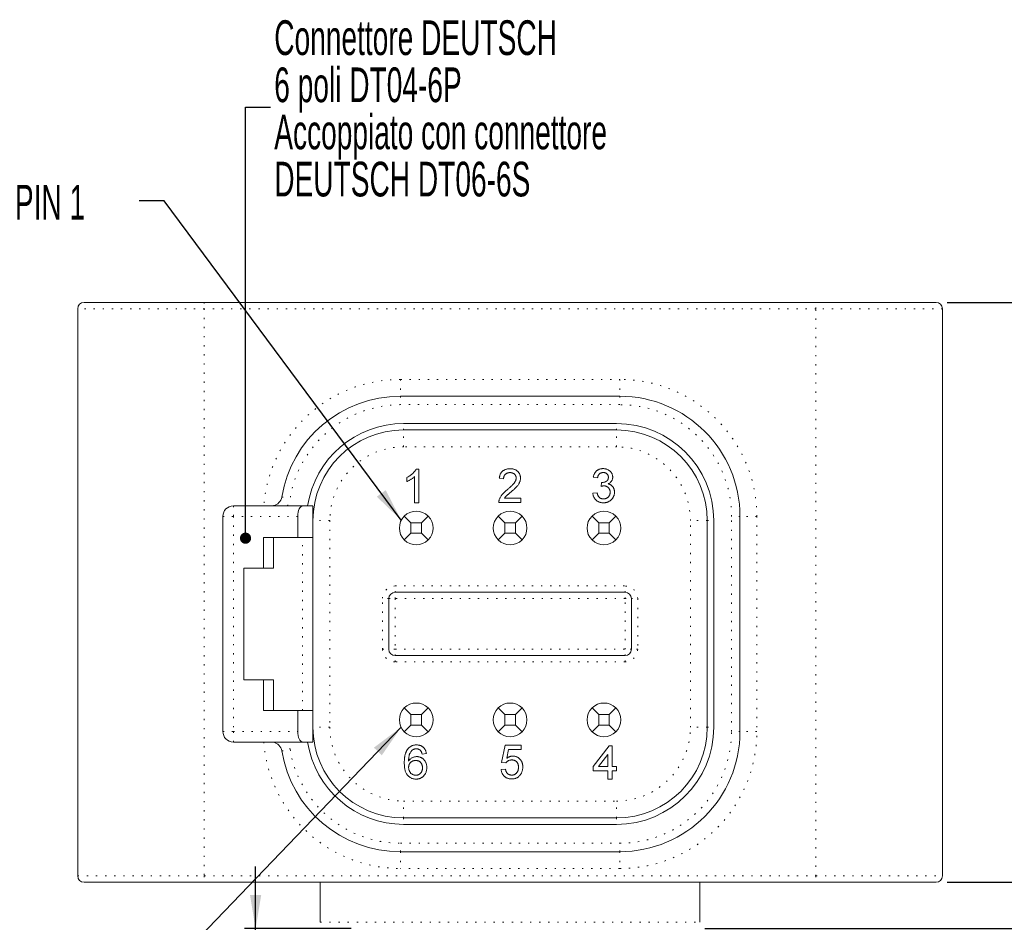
# Model space of a CAD drawing. Header units: millimetres. Extents: x 47 to 256, y 100 to 376.
# Tile 2 of 6: x 56 to 135, y 147 to 220. Entities that reach past the tile are written whole.
import ezdxf

# ---------------------------------------------------------------- set-up
doc = ezdxf.new("R2010")
doc.units = ezdxf.units.MM
doc.linetypes.add('DOT2', pattern=[0.635, 0, -0.635])
doc.layers.add('LINEE_SOTTILI', color=7, linetype='Continuous')
doc.styles.add('SLDTEXTSTYLE0', font='TXT', dxfattribs={"width": 0.605})
doc.dimstyles.new('SLDDIMSTYLE1', dxfattribs={"dimtxt": 2.8, "dimasz": 2.7, "dimexe": 0, "dimexo": 0.0625, "dimgap": 0.7, "dimtad": 1, "dimlfac": 0.588235, "dimrnd": 1e-09, "dimzin": 12, "dimdsep": 46, "dimtxsty": 'SLDTEXTSTYLE0', "dimsah": 1, "dimcen": 0.09, "dimadec": 0, "dimazin": 3, "dimtfac": 1, "dimtofl": 0, "dimtmove": 0, "dimatfit": 3, "dimfxl": 0, "dimfrac": 2, "dimtolj": 1, "dimtzin": 12, "dimarcsym": 0})
doc.dimstyles.new('SLDDIMSTYLE2', dxfattribs={"dimtxt": 2.8, "dimasz": 2.7, "dimexe": 0, "dimexo": 0.0625, "dimgap": 0.7, "dimtad": 1, "dimdec": 1, "dimlfac": 0.588235, "dimrnd": 1e-09, "dimzin": 12, "dimdsep": 46, "dimtxsty": 'SLDTEXTSTYLE0', "dimsah": 1, "dimcen": 0.09, "dimadec": 0, "dimazin": 3, "dimtfac": 1, "dimtdec": 1, "dimtofl": 0, "dimtmove": 0, "dimatfit": 3, "dimfxl": 0, "dimfrac": 2, "dimtolj": 1, "dimtzin": 12, "dimarcsym": 0})
doc.dimstyles.new('SLDDIMSTYLE5', dxfattribs={"dimtxt": 2.8, "dimasz": 2.7, "dimexe": 0, "dimexo": 0.0625, "dimgap": 0.7, "dimtad": 1, "dimlfac": 0.588235, "dimrnd": 1e-09, "dimzin": 12, "dimdsep": 46, "dimtxsty": 'SLDTEXTSTYLE0', "dimblk2": 'DOT', "dimsah": 1, "dimcen": 0.09, "dimadec": 0, "dimazin": 3, "dimtfac": 1, "dimtmove": 0, "dimatfit": 0, "dimfxl": 0, "dimfrac": 2, "dimtolj": 1, "dimtzin": 12, "dimarcsym": 0})
doc.dimstyles.new('SLDDIMSTYLE7', dxfattribs={"dimtxt": 2.8, "dimasz": 2.7, "dimexe": 0, "dimexo": 0.0625, "dimgap": 0.7, "dimtad": 1, "dimlfac": 0.588235, "dimrnd": 1e-09, "dimdsep": 46, "dimtxsty": 'SLDTEXTSTYLE0', "dimsah": 1, "dimcen": 0.09, "dimadec": 0, "dimazin": 2, "dimtfac": 1, "dimtmove": 0, "dimatfit": 0, "dimfxl": 0, "dimfrac": 2, "dimtolj": 1, "dimtzin": 12, "dimarcsym": 0})
doc.dimstyles.new('SLDDIMSTYLE8', dxfattribs={"dimtxt": 0.18, "dimasz": 2.7, "dimexe": 0, "dimexo": 0.0625, "dimgap": 0, "dimtad": 0, "dimtih": 1, "dimtoh": 1, "dimdec": 0, "dimrnd": 1e-09, "dimzin": 0, "dimdsep": 46, "dimtxsty": 'Standard', "dimsah": 1, "dimcen": 0.09, "dimadec": 0, "dimazin": 0, "dimtfac": 2.7, "dimtdec": 0, "dimtofl": 0, "dimtmove": 0, "dimatfit": 3, "dimfxl": 0, "dimfrac": 2, "dimtolj": 1, "dimtzin": 0, "dimarcsym": 0})
doc.dimstyles.new('SLDDIMSTYLE9', dxfattribs={"dimtxt": 0.18, "dimasz": 0.9, "dimexe": 0, "dimexo": 0.0625, "dimgap": 0, "dimtad": 0, "dimtih": 1, "dimtoh": 1, "dimdec": 0, "dimrnd": 1e-09, "dimzin": 0, "dimdsep": 46, "dimtxsty": 'Standard', "dimblk1": 'DOT', "dimblk2": 'DOT', "dimsah": 1, "dimcen": 0.09, "dimadec": 0, "dimazin": 0, "dimtfac": 0.9, "dimtdec": 0, "dimtofl": 0, "dimtmove": 0, "dimatfit": 3, "dimldrblk": 'DOT', "dimfxl": 0, "dimfrac": 2, "dimtolj": 1, "dimtzin": 0, "dimarcsym": 0})

# ---------------------------------------------------------------- blocks, each defined once
blk = doc.blocks.new('_DOT')
at = {"color": 0, "linetype": 'ByBlock', "lineweight": -2}
blk.add_line((-0.5, 0), (-1, 0), dxfattribs=at)
at = {"color": 0, "linetype": 'ByBlock', "const_width": 0.5}
blk.add_lwpolyline([(-0.25, 0, 1), (0.25, 0, 1)], format="xyb", close=True, dxfattribs=at)
blk = doc.blocks.new('_D_11')
at = {"layer": 'LINEE_SOTTILI', "color": 7}
for p, q in [((140.221, 149.997), (140.221, 156.46)), ((130.731, 149.997), (141.121, 149.997)), ((140.221, 149.997), (140.221, 146.257)), ((111.181, 146.257), (141.121, 146.257)), ((140.221, 146.257), (140.221, 141.257))]:
    blk.add_line(p, q, dxfattribs=at)
blk.add_solid([(140.221, 149.997), (140.671, 152.697), (139.771, 152.697)], dxfattribs=at)
at = {"layer": 'LINEE_SOTTILI', "color": 7, "xscale": 0.9, "yscale": 0.9, "rotation": 90.0000000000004}
blk.add_blockref('_DOT', (140.221, 146.257, -14.96), dxfattribs=at)
at = {"layer": 'LINEE_SOTTILI', "color": 7, "insert": (136.612, 151.112), "char_height": 2.8, "attachment_point": 1, "rotation": 90, "style": 'SLDTEXTSTYLE0'}
blk.add_mtext('2.2', dxfattribs=at)
blk = doc.blocks.new('_D_12')
at = {"layer": 'LINEE_SOTTILI', "color": 7}
for p, q in [((130.731, 149.997), (146.912, 149.997)), ((146.012, 126.928), (146.012, 149.997)), ((100.088, 126.928), (146.912, 126.928))]:
    blk.add_line(p, q, dxfattribs=at)
for points in [[(146.012, 149.997), (145.562, 147.297), (146.462, 147.297)], [(146.012, 126.928), (146.462, 129.628), (145.562, 129.628)]]:
    blk.add_solid(points, dxfattribs=at)
at = {"layer": 'LINEE_SOTTILI', "color": 7, "insert": (142.403, 134.719), "char_height": 2.8, "attachment_point": 1, "rotation": 90, "style": 'SLDTEXTSTYLE0'}
blk.add_mtext('13.6', dxfattribs=at)
blk = doc.blocks.new('_D_13')
at = {"layer": 'LINEE_SOTTILI', "color": 7}
for p, q in [((130.731, 196.747), (146.912, 196.747)), ((146.012, 149.997), (146.012, 196.747)), ((130.731, 149.997), (146.912, 149.997))]:
    blk.add_line(p, q, dxfattribs=at)
for points in [[(146.012, 196.747), (145.562, 194.047), (146.462, 194.047)], [(146.012, 149.997), (146.462, 152.697), (145.562, 152.697)]]:
    blk.add_solid(points, dxfattribs=at)
at = {"layer": 'LINEE_SOTTILI', "color": 7, "insert": (142.403, 169.629), "char_height": 2.8, "attachment_point": 1, "rotation": 90, "style": 'SLDTEXTSTYLE0'}
blk.add_mtext('27.5', dxfattribs=at)
blk = doc.blocks.new('_D_17')
at = {"layer": 'LINEE_SOTTILI', "color": 7}
for p, q in [((74.978, 146.257), (74.978, 151.257)), ((82.691, 146.257), (74.078, 146.257)), ((74.978, 145.067), (74.978, 146.257)), ((84.986, 145.067), (74.078, 145.067)), ((74.978, 145.067), (74.978, 137.277))]:
    blk.add_line(p, q, dxfattribs=at)
for points in [[(74.978, 146.257), (75.428, 148.957), (74.528, 148.957)], [(74.978, 145.067), (74.528, 142.367), (75.428, 142.367)]]:
    blk.add_solid(points, dxfattribs=at)
at = {"layer": 'LINEE_SOTTILI', "color": 7, "insert": (71.369, 137.277), "char_height": 2.8, "attachment_point": 1, "rotation": 90, "style": 'SLDTEXTSTYLE0'}
blk.add_mtext('0.7', dxfattribs=at)
blk = doc.blocks.new('SW_NOTE_3')
at = {"layer": 'LINEE_SOTTILI', "color": 0, "char_height": 2.8, "attachment_point": 1, "style": 'SLDTEXTSTYLE0'}
for s, insert in [('Connettore DEUTSCH', (0.31, 6.997)), ('6 poli DT04-6P', (0.31, 3.197)), ('Accoppiato con connettore', (0.31, -0.603)), ('DEUTSCH DT06-6S', (0.31, -4.403))]:
    blk.add_mtext(s, dxfattribs=dict(at, insert=insert))

msp = doc.modelspace()

# ---------------------------------------------------------------- linework, layer by layer
at = {"color": 7, "linetype": 'Continuous', "lineweight": 15}
for p, q in [((60.641, 150.507), (60.641, 196.237)), ((61.151, 196.747), (70.841, 196.747)), ((70.841, 196.747), (120.141, 196.747)), ((120.141, 196.747), (129.831, 196.747)), ((130.341, 196.237), (130.341, 150.507)), ((86.651, 189.182), (104.331, 189.182)), ((92.773, 189.182), (92.773, 189.224)), ((92.816, 189.224), (92.816, 189.182)), ((92.829, 189.224), (92.829, 189.182)), ((93.155, 189.182), (93.155, 189.224)), ((93.918, 189.182), (93.918, 189.224)), ((94.223, 189.182), (94.223, 189.224)), ((95.886, 189.224), (95.886, 189.182)), ((97.076, 189.182), (97.076, 189.224)), ((97.466, 189.224), (97.466, 189.182)), ((97.891, 189.224), (97.891, 189.182)), ((97.929, 189.224), (97.929, 189.182)), ((98.404, 189.224), (98.404, 189.182)), ((99.006, 189.182), (99.006, 189.224)), ((99.017, 189.182), (99.017, 189.224)), ((99.527, 189.182), (99.527, 189.224)), ((100.12, 189.182), (100.12, 189.224)), ((86.906, 186.982), (104.076, 186.982)), ((104.076, 186.462), (86.906, 186.462)), ((87.154, 182.298), (87.154, 182.619)), ((87.781, 180.579), (87.781, 182.699)), ((87.906, 183.299), (88.13, 183.299)), ((88.13, 183.299), (88.13, 180.579)), ((94.97, 182.535), (94.621, 182.569)), ((102.542, 182.613), (102.194, 182.648)), ((102.818, 181.916), (102.854, 182.23)), ((95.034, 180.965), (96.364, 180.965)), ((96.364, 180.965), (96.364, 180.617)), ((102.159, 181.358), (102.507, 181.393)), ((73.187, 180.342), (78.772, 180.342)), ((78.772, 180.342), (79.596, 180.342)), ((79.596, 180.342), (79.596, 177.792)), ((88.13, 180.579), (87.781, 180.579)), ((96.364, 180.617), (94.586, 180.617)), ((72.337, 162.152), (72.337, 179.492)), ((78.375, 177.792), (78.375, 179.492)), ((86.964, 179.519), (87.501, 178.982)), ((88.888, 179.519), (88.351, 178.982)), ((94.529, 179.519), (95.066, 178.982)), ((96.453, 179.519), (95.916, 178.982)), ((102.094, 179.519), (102.631, 178.982)), ((104.018, 179.519), (103.481, 178.982)), ((114.021, 179.492), (114.021, 162.152)), ((88.351, 178.982), (87.501, 178.982)), ((87.501, 178.982), (87.501, 178.132)), ((88.351, 178.132), (88.351, 178.982)), ((95.916, 178.982), (95.066, 178.982)), ((95.066, 178.982), (95.066, 178.132)), ((95.916, 178.132), (95.916, 178.982)), ((102.631, 178.982), (102.631, 178.132)), ((103.481, 178.982), (102.631, 178.982)), ((103.481, 178.132), (103.481, 178.982)), ((111.386, 162.492), (111.386, 179.152)), ((111.906, 179.152), (111.906, 162.492)), ((78.375, 177.792), (75.624, 177.792)), ((75.624, 175.327), (75.624, 177.792)), ((76.417, 177.792), (76.417, 175.327)), ((79.596, 177.792), (78.375, 177.792)), ((79.596, 177.792), (79.596, 163.852)), ((86.964, 177.595), (87.501, 178.132)), ((87.501, 178.132), (88.351, 178.132)), ((88.888, 177.595), (88.351, 178.132)), ((94.529, 177.595), (95.066, 178.132)), ((95.066, 178.132), (95.916, 178.132)), ((96.453, 177.595), (95.916, 178.132)), ((102.094, 177.595), (102.631, 178.132)), ((102.631, 178.132), (103.481, 178.132)), ((104.018, 177.595), (103.481, 178.132)), ((75.624, 175.327), (74.037, 175.327)), ((74.037, 175.327), (74.037, 166.317)), ((76.417, 175.327), (75.624, 175.327)), ((104.756, 173.372), (86.226, 173.372)), ((85.716, 172.862), (85.716, 168.782)), ((105.266, 168.782), (105.266, 172.862)), ((86.226, 168.272), (104.756, 168.272)), ((74.037, 166.317), (75.624, 166.317)), ((75.624, 163.852), (75.624, 166.317)), ((75.624, 166.317), (76.417, 166.317)), ((76.417, 166.317), (76.417, 163.852)), ((75.624, 163.852), (78.375, 163.852)), ((78.375, 162.152), (78.375, 163.852)), ((78.375, 163.852), (79.596, 163.852)), ((79.596, 163.852), (79.596, 161.302)), ((86.964, 164.049), (87.501, 163.512)), ((88.351, 163.512), (87.501, 163.512)), ((87.501, 163.512), (87.501, 162.662)), ((88.888, 164.049), (88.351, 163.512)), ((88.351, 162.662), (88.351, 163.512)), ((94.529, 164.049), (95.066, 163.512)), ((95.916, 163.512), (95.066, 163.512)), ((95.066, 163.512), (95.066, 162.662)), ((96.453, 164.049), (95.916, 163.512)), ((95.916, 162.662), (95.916, 163.512)), ((102.094, 164.049), (102.631, 163.512)), ((102.631, 163.512), (102.631, 162.662)), ((103.481, 163.512), (102.631, 163.512)), ((104.018, 164.049), (103.481, 163.512)), ((103.481, 162.662), (103.481, 163.512)), ((86.964, 162.125), (87.501, 162.662)), ((87.501, 162.662), (88.351, 162.662)), ((88.888, 162.125), (88.351, 162.662)), ((94.529, 162.125), (95.066, 162.662)), ((95.066, 162.662), (95.916, 162.662)), ((96.453, 162.125), (95.916, 162.662)), ((102.094, 162.125), (102.631, 162.662)), ((102.631, 162.662), (103.481, 162.662)), ((104.018, 162.125), (103.481, 162.662)), ((78.772, 161.302), (73.187, 161.302)), ((79.596, 161.302), (78.772, 161.302)), ((88.74, 160.371), (88.392, 160.336)), ((94.805, 159.648), (95.084, 161.043)), ((95.084, 161.043), (96.375, 161.043)), ((95.369, 160.694), (95.231, 159.99)), ((96.375, 160.694), (95.369, 160.694)), ((96.375, 161.043), (96.375, 160.694)), ((102.18, 159.324), (103.47, 160.998)), ((103.47, 160.998), (103.714, 160.998)), ((103.714, 160.998), (103.714, 159.324)), ((95.154, 159.613), (94.805, 159.648)), ((103.365, 160.304), (102.61, 159.324)), ((103.365, 159.324), (103.365, 160.304)), ((94.771, 159.09), (95.119, 159.125)), ((102.18, 158.976), (102.18, 159.324)), ((103.365, 158.976), (102.18, 158.976)), ((102.61, 159.324), (103.365, 159.324)), ((103.365, 158.313), (103.365, 158.976)), ((103.714, 159.324), (104.063, 159.324)), ((104.063, 158.976), (103.714, 158.976)), ((103.714, 158.976), (103.714, 158.313)), ((104.063, 159.324), (104.063, 158.976)), ((103.714, 158.313), (103.365, 158.313)), ((86.906, 155.182), (104.076, 155.182)), ((104.076, 154.662), (86.906, 154.662)), ((104.331, 152.462), (86.651, 152.462)), ((70.841, 149.997), (61.151, 149.997)), ((120.141, 149.997), (70.841, 149.997)), ((80.191, 149.997), (80.191, 146.767)), ((110.791, 146.767), (110.791, 149.997)), ((129.831, 149.997), (120.141, 149.997))]:
    msp.add_line(p, q, dxfattribs=at)
at = {"color": 8, "linetype": 'DOT2', "lineweight": 0}
for p, q in [((70.841, 196.237), (60.641, 196.237)), ((70.841, 196.747), (70.841, 196.237)), ((70.841, 196.237), (70.841, 150.507)), ((120.141, 196.237), (70.841, 196.237)), ((120.141, 196.237), (120.141, 196.747)), ((120.141, 150.507), (120.141, 196.237)), ((130.341, 196.237), (120.141, 196.237)), ((86.651, 190.542), (86.651, 189.182)), ((86.651, 190.542), (104.331, 190.542)), ((104.331, 190.542), (104.331, 189.182)), ((86.651, 189.182), (86.651, 188.502)), ((104.331, 189.182), (104.331, 188.502)), ((104.331, 188.502), (86.651, 188.502)), ((86.906, 186.462), (86.906, 186.982)), ((104.076, 186.462), (104.076, 186.982)), ((86.906, 185.102), (86.906, 186.462)), ((104.076, 185.102), (104.076, 186.462)), ((104.076, 185.102), (86.906, 185.102)), ((73.187, 180.342), (73.187, 179.492)), ((72.337, 179.492), (73.187, 179.492)), ((78.375, 179.492), (73.187, 179.492)), ((73.187, 179.492), (73.187, 162.152)), ((113.341, 162.152), (113.341, 179.492)), ((114.021, 179.492), (113.341, 179.492)), ((115.381, 179.492), (114.021, 179.492)), ((115.381, 179.492), (115.381, 162.152)), ((80.956, 179.152), (79.596, 179.152)), ((80.956, 179.152), (80.956, 162.492)), ((111.386, 179.152), (110.026, 179.152)), ((110.026, 162.492), (110.026, 179.152)), ((111.386, 179.152), (111.906, 179.152)), ((78.746, 163.852), (78.746, 177.792)), ((86.226, 173.882), (104.756, 173.882)), ((86.226, 173.372), (86.226, 173.882)), ((104.756, 173.372), (104.756, 173.882)), ((86.226, 172.862), (86.226, 173.372)), ((104.756, 172.862), (104.756, 173.372)), ((85.206, 168.782), (85.206, 172.862)), ((85.716, 172.862), (85.206, 172.862)), ((85.716, 172.862), (86.226, 172.862)), ((86.226, 172.862), (86.226, 168.782)), ((104.756, 172.862), (86.226, 172.862)), ((104.756, 168.782), (104.756, 172.862)), ((104.756, 172.862), (105.266, 172.862)), ((105.266, 172.862), (105.776, 172.862)), ((105.776, 172.862), (105.776, 168.782)), ((85.206, 168.782), (85.716, 168.782)), ((86.226, 168.782), (85.716, 168.782)), ((86.226, 168.272), (86.226, 168.782)), ((86.226, 168.782), (104.756, 168.782)), ((86.226, 167.762), (86.226, 168.272)), ((105.266, 168.782), (104.756, 168.782)), ((104.756, 168.272), (104.756, 168.782)), ((104.756, 167.762), (104.756, 168.272)), ((105.776, 168.782), (105.266, 168.782)), ((104.756, 167.762), (86.226, 167.762)), ((72.337, 162.152), (73.187, 162.152)), ((73.187, 162.152), (78.375, 162.152)), ((73.187, 161.302), (73.187, 162.152)), ((80.956, 162.492), (79.596, 162.492)), ((111.386, 162.492), (110.026, 162.492)), ((111.386, 162.492), (111.906, 162.492)), ((114.021, 162.152), (113.341, 162.152)), ((115.381, 162.152), (114.021, 162.152)), ((86.906, 155.182), (86.906, 156.542)), ((86.906, 156.542), (104.076, 156.542)), ((104.076, 155.182), (104.076, 156.542)), ((86.906, 155.182), (86.906, 154.662)), ((104.076, 155.182), (104.076, 154.662)), ((86.651, 153.142), (104.331, 153.142)), ((86.651, 152.462), (86.651, 153.142)), ((86.651, 152.462), (86.651, 151.102)), ((104.331, 152.462), (104.331, 153.142)), ((104.331, 152.462), (104.331, 151.102)), ((104.331, 151.102), (86.651, 151.102)), ((60.641, 150.507), (70.841, 150.507)), ((70.841, 150.507), (120.141, 150.507)), ((70.841, 150.507), (70.841, 149.997)), ((120.141, 150.507), (130.341, 150.507)), ((120.141, 150.507), (120.141, 149.997)), ((80.191, 146.767), (110.791, 146.767))]:
    msp.add_line(p, q, dxfattribs=at)
at = {"color": 8, "linetype": 'DOT2', "lineweight": 0, "flags": 128}
for points in [[(77.088, 181.055), (77.101, 181.053), (77.139, 181.046), (77.201, 181.036), (77.285, 181.023), (77.386, 181.006), (77.502, 180.987), (77.628, 180.966), (77.759, 180.945)], [(77.088, 160.589), (77.101, 160.591), (77.139, 160.597), (77.201, 160.607), (77.285, 160.621), (77.386, 160.638), (77.502, 160.657), (77.628, 160.677), (77.759, 160.699)]]:
    msp.add_lwpolyline(points, dxfattribs=at)
at = {"color": 7, "linetype": 'Continuous', "lineweight": 15}
for centre, radius, start, end in [((61.151, 196.237), 0.51, 90, 180), ((129.831, 196.237), 0.51, 0, 90), ((86.651, 179.492), 9.69, 90, 170.7182), ((104.331, 179.492), 9.69, 0, 90), ((86.906, 179.152), 7.83, 90, 171.25805), ((104.076, 179.152), 7.83, 0, 90), ((86.906, 179.152), 7.31, 90, 180), ((104.076, 179.152), 7.31, 0, 90), ((76.249, 181.192), 0.85, 281.39939, 350.7182), ((73.187, 179.492), 0.85, 90, 180), ((76.249, 181.192), 0.85, 270, 281.39939), ((87.926, 178.557), 1.36, 135, 225), ((87.926, 178.557), 1.36, 45, 135), ((87.926, 178.557), 1.36, 315, 45), ((95.491, 178.557), 1.36, 135, 225), ((95.491, 178.557), 1.36, 45, 135), ((95.491, 178.557), 1.36, 315, 45), ((103.056, 178.557), 1.36, 135, 225), ((103.056, 178.557), 1.36, 45, 135), ((103.056, 178.557), 1.36, 315, 45), ((87.926, 178.557), 1.36, 225, 315), ((95.491, 178.557), 1.36, 225, 315), ((103.056, 178.557), 1.36, 225, 315), ((86.226, 172.862), 0.51, 90, 180), ((104.756, 172.862), 0.51, 0, 90), ((86.226, 168.782), 0.51, 180, 270), ((104.756, 168.782), 0.51, 270, 0), ((87.926, 163.087), 1.36, 45, 135), ((95.491, 163.087), 1.36, 45, 135), ((103.056, 163.087), 1.36, 45, 135), ((87.926, 163.087), 1.36, 135, 225), ((87.926, 163.087), 1.36, 315, 45), ((95.491, 163.087), 1.36, 135, 225), ((95.491, 163.087), 1.36, 315, 45), ((103.056, 163.087), 1.36, 135, 225), ((103.056, 163.087), 1.36, 315, 45), ((73.187, 162.152), 0.85, 180, 270), ((86.906, 162.492), 7.31, 180, 270), ((87.926, 163.087), 1.36, 225, 315), ((95.491, 163.087), 1.36, 225, 315), ((103.056, 163.087), 1.36, 225, 315), ((104.076, 162.492), 7.83, 270, 0), ((104.076, 162.492), 7.31, 270, 0), ((104.331, 162.152), 9.69, 270, 0), ((76.249, 160.452), 0.85, 78.60061, 90), ((76.249, 160.452), 0.85, 9.2818, 78.60061), ((86.906, 162.492), 7.83, 188.74195, 270), ((86.651, 162.152), 9.69, 189.2818, 270), ((61.151, 150.507), 0.51, 180, 270), ((129.831, 150.507), 0.51, 270, 0)]:
    msp.add_arc(centre, radius, start, end, dxfattribs=at)
at = {"color": 8, "linetype": 'DOT2', "lineweight": 0}
for centre, radius, start, end in [((86.651, 179.492), 11.05, 90, 175.58827), ((104.331, 179.492), 11.05, 0, 90), ((86.651, 179.492), 9.01, 90, 170.7182), ((104.331, 179.492), 9.01, 0, 90), ((86.906, 179.152), 5.95, 90, 180), ((104.076, 179.152), 5.95, 0, 90), ((76.249, 181.192), 1.53, 326.25101, 350.7182), ((86.226, 172.862), 1.02, 90, 180), ((104.756, 172.862), 1.02, 0, 90), ((86.226, 168.782), 1.02, 180, 270), ((104.756, 168.782), 1.02, 270, 0), ((86.906, 162.492), 5.95, 180, 270), ((104.076, 162.492), 5.95, 270, 0), ((104.331, 162.152), 9.01, 270, 0), ((104.331, 162.152), 11.05, 270, 0), ((86.651, 162.152), 11.05, 184.41173, 270), ((76.249, 160.452), 1.53, 9.2818, 33.74899), ((86.651, 162.152), 9.01, 189.2818, 270)]:
    msp.add_arc(centre, radius, start, end, dxfattribs=at)
at = {"color": 7, "linetype": 'Continuous', "lineweight": 15}
for centre, start_param, end_param in [((78.772, 179.492), 0, 1.570796), ((78.772, 162.152), 1.570796, 3.141593)]:
    msp.add_ellipse(centre, major_axis=(0, 0.85), ratio=0.466308, start_param=start_param, end_param=end_param, dxfattribs=at)
for points, knots in [([(94.621, 182.569), (94.624, 182.6), (94.631, 182.659), (94.649, 182.745), (94.673, 182.824), (94.702, 182.899), (94.738, 182.968), (94.78, 183.032), (94.828, 183.089), (94.882, 183.141), (94.941, 183.187), (95.005, 183.227), (95.075, 183.261), (95.149, 183.289), (95.228, 183.31), (95.312, 183.325), (95.401, 183.335), (95.462, 183.336), (95.493, 183.337)], [0, 0, 0, 0, 0.070675, 0.137493, 0.201473, 0.262869, 0.32255, 0.380737, 0.43822, 0.495487, 0.553484, 0.611346, 0.670644, 0.731587, 0.794183, 0.859445, 0.928208, 1, 1, 1, 1]), ([(95.493, 183.337), (95.524, 183.336), (95.585, 183.335), (95.675, 183.324), (95.759, 183.308), (95.838, 183.284), (95.913, 183.254), (95.982, 183.216), (96.046, 183.173), (96.105, 183.122), (96.157, 183.067), (96.203, 183.008), (96.242, 182.945), (96.275, 182.88), (96.299, 182.811), (96.316, 182.739), (96.328, 182.663), (96.329, 182.612), (96.33, 182.586)], [0, 0, 0, 0, 0.074712, 0.145539, 0.213339, 0.278615, 0.342094, 0.40389, 0.465063, 0.526577, 0.587328, 0.64638, 0.704345, 0.761672, 0.819418, 0.878039, 0.937796, 1, 1, 1, 1]), ([(102.194, 182.648), (102.199, 182.675), (102.21, 182.728), (102.232, 182.804), (102.258, 182.876), (102.29, 182.943), (102.326, 183.005), (102.367, 183.063), (102.413, 183.116), (102.463, 183.164), (102.517, 183.207), (102.575, 183.244), (102.637, 183.275), (102.701, 183.301), (102.768, 183.321), (102.839, 183.335), (102.913, 183.344), (102.964, 183.345), (102.989, 183.345)], [0, 0, 0, 0, 0.071036, 0.139343, 0.204958, 0.268332, 0.330129, 0.390664, 0.450861, 0.510587, 0.570374, 0.629455, 0.687994, 0.747581, 0.807839, 0.870034, 0.93381, 1, 1, 1, 1]), ([(102.989, 183.345), (103.025, 183.344), (103.094, 183.342), (103.197, 183.324), (103.295, 183.295), (103.388, 183.254), (103.474, 183.204), (103.55, 183.144), (103.615, 183.075), (103.668, 182.998), (103.71, 182.916), (103.741, 182.831), (103.759, 182.743), (103.762, 182.684), (103.763, 182.654)], [0, 0, 0, 0, 0.092054, 0.181008, 0.26913, 0.357137, 0.443549, 0.526433, 0.607453, 0.688385, 0.767854, 0.845531, 0.922529, 1, 1, 1, 1]), ([(87.154, 182.619), (87.197, 182.641), (87.283, 182.686), (87.405, 182.762), (87.518, 182.845), (87.621, 182.934), (87.714, 183.025), (87.792, 183.117), (87.857, 183.207), (87.89, 183.269), (87.906, 183.299)], [0, 0, 0, 0, 0.142657, 0.281169, 0.416977, 0.550852, 0.678364, 0.795032, 0.901998, 1, 1, 1, 1]), ([(87.781, 182.699), (87.761, 182.679), (87.72, 182.639), (87.649, 182.582), (87.57, 182.524), (87.484, 182.469), (87.397, 182.416), (87.312, 182.369), (87.232, 182.33), (87.179, 182.308), (87.154, 182.298)], [0, 0, 0, 0, 0.11167, 0.232094, 0.362743, 0.502558, 0.641525, 0.771098, 0.890162, 1, 1, 1, 1]), ([(95.485, 183.023), (95.466, 183.022), (95.429, 183.021), (95.375, 183.015), (95.324, 183.006), (95.275, 182.991), (95.23, 182.973), (95.187, 182.95), (95.147, 182.924), (95.111, 182.894), (95.078, 182.86), (95.049, 182.823), (95.025, 182.782), (95.005, 182.739), (94.989, 182.692), (94.978, 182.642), (94.971, 182.589), (94.97, 182.553), (94.97, 182.535)], [0, 0, 0, 0, 0.070696, 0.138358, 0.20337, 0.2657, 0.327256, 0.386512, 0.445858, 0.505173, 0.56378, 0.622343, 0.680824, 0.739795, 0.800801, 0.864239, 0.930631, 1, 1, 1, 1]), ([(95.25, 181.634), (95.285, 181.663), (95.352, 181.72), (95.447, 181.804), (95.534, 181.882), (95.611, 181.956), (95.68, 182.024), (95.739, 182.087), (95.79, 182.144), (95.832, 182.197), (95.868, 182.247), (95.898, 182.296), (95.923, 182.345), (95.944, 182.393), (95.961, 182.441), (95.972, 182.489), (95.98, 182.536), (95.98, 182.567), (95.981, 182.582)], [0, 0, 0, 0, 0.11141, 0.214526, 0.309417, 0.396087, 0.474284, 0.544374, 0.60642, 0.660582, 0.709794, 0.756451, 0.800767, 0.843168, 0.884295, 0.923885, 0.962359, 1, 1, 1, 1]), ([(95.981, 182.582), (95.98, 182.598), (95.98, 182.628), (95.973, 182.672), (95.963, 182.714), (95.947, 182.754), (95.928, 182.792), (95.904, 182.829), (95.876, 182.863), (95.844, 182.896), (95.809, 182.926), (95.77, 182.951), (95.729, 182.974), (95.685, 182.992), (95.639, 183.006), (95.59, 183.015), (95.538, 183.021), (95.503, 183.022), (95.485, 183.023)], [0, 0, 0, 0, 0.061762, 0.121174, 0.179421, 0.236843, 0.294322, 0.353191, 0.412721, 0.474522, 0.537057, 0.599591, 0.662367, 0.725246, 0.790316, 0.857724, 0.927232, 1, 1, 1, 1]), ([(96.33, 182.586), (96.329, 182.559), (96.327, 182.505), (96.316, 182.424), (96.296, 182.345), (96.269, 182.265), (96.233, 182.185), (96.187, 182.103), (96.13, 182.019), (96.075, 181.948), (96.024, 181.889), (95.979, 181.84), (95.927, 181.788), (95.869, 181.731), (95.805, 181.671), (95.734, 181.607), (95.657, 181.54), (95.603, 181.494), (95.575, 181.47)], [0, 0, 0, 0, 0.057945, 0.116018, 0.174826, 0.234683, 0.296827, 0.364061, 0.436192, 0.51426, 0.556976, 0.604856, 0.657675, 0.715751, 0.77884, 0.847501, 0.921228, 1, 1, 1, 1]), ([(103, 183.032), (102.971, 183.03), (102.914, 183.028), (102.834, 183.008), (102.761, 182.975), (102.707, 182.936), (102.668, 182.9), (102.642, 182.868), (102.618, 182.834), (102.598, 182.796), (102.58, 182.755), (102.564, 182.711), (102.551, 182.663), (102.545, 182.63), (102.542, 182.613)], [0, 0, 0, 0, 0.127797, 0.246795, 0.362284, 0.477652, 0.536237, 0.59559, 0.656344, 0.719085, 0.784349, 0.852876, 0.924551, 1, 1, 1, 1]), ([(102.904, 182.226), (102.936, 182.227), (102.999, 182.229), (103.091, 182.249), (103.178, 182.281), (103.245, 182.318), (103.295, 182.354), (103.326, 182.385), (103.354, 182.419), (103.376, 182.458), (103.394, 182.499), (103.405, 182.544), (103.413, 182.592), (103.414, 182.625), (103.414, 182.643)], [0, 0, 0, 0, 0.129789, 0.254605, 0.378435, 0.50292, 0.565018, 0.624848, 0.683448, 0.742765, 0.802757, 0.86522, 0.930779, 1, 1, 1, 1]), ([(103.414, 182.643), (103.414, 182.656), (103.413, 182.683), (103.408, 182.723), (103.398, 182.761), (103.386, 182.796), (103.369, 182.83), (103.349, 182.863), (103.326, 182.893), (103.298, 182.921), (103.269, 182.948), (103.236, 182.97), (103.202, 182.989), (103.166, 183.004), (103.127, 183.017), (103.087, 183.025), (103.044, 183.031), (103.015, 183.031), (103, 183.032)], [0, 0, 0, 0, 0.065093, 0.127304, 0.188122, 0.247131, 0.306077, 0.365678, 0.426103, 0.487841, 0.550317, 0.611805, 0.672737, 0.734883, 0.79768, 0.862475, 0.929775, 1, 1, 1, 1]), ([(103.763, 182.654), (103.762, 182.626), (103.759, 182.57), (103.742, 182.489), (103.711, 182.411), (103.671, 182.338), (103.618, 182.27), (103.553, 182.21), (103.478, 182.157), (103.421, 182.129), (103.392, 182.115)], [0, 0, 0, 0, 0.121951, 0.240787, 0.35855, 0.479066, 0.601519, 0.727551, 0.859932, 1, 1, 1, 1]), ([(103.044, 181.953), (103.028, 181.952), (102.994, 181.951), (102.94, 181.943), (102.881, 181.932), (102.84, 181.921), (102.818, 181.916)], [0, 0, 0, 0, 0.209403, 0.444401, 0.708272, 1, 1, 1, 1]), ([(102.854, 182.23), (102.863, 182.229), (102.88, 182.227), (102.897, 182.226), (102.904, 182.226)], [0, 0, 0, 0, 0.566041, 1, 1, 1, 1]), ([(103.554, 181.447), (103.553, 181.465), (103.552, 181.5), (103.546, 181.551), (103.534, 181.601), (103.518, 181.647), (103.498, 181.692), (103.474, 181.734), (103.444, 181.773), (103.41, 181.81), (103.374, 181.844), (103.334, 181.873), (103.291, 181.898), (103.246, 181.918), (103.199, 181.934), (103.15, 181.945), (103.097, 181.952), (103.062, 181.952), (103.044, 181.953)], [0, 0, 0, 0, 0.067051, 0.13118, 0.193722, 0.254499, 0.314763, 0.375117, 0.436023, 0.498297, 0.560571, 0.621619, 0.681973, 0.742853, 0.804272, 0.867473, 0.932273, 1, 1, 1, 1]), ([(103.392, 182.115), (103.411, 182.11), (103.45, 182.1), (103.505, 182.08), (103.556, 182.057), (103.605, 182.03), (103.65, 181.999), (103.693, 181.964), (103.731, 181.925), (103.767, 181.883), (103.799, 181.838), (103.826, 181.79), (103.85, 181.739), (103.87, 181.686), (103.884, 181.629), (103.894, 181.569), (103.901, 181.508), (103.902, 181.465), (103.902, 181.444)], [0, 0, 0, 0, 0.065828, 0.128938, 0.190858, 0.251186, 0.310974, 0.37005, 0.429672, 0.489507, 0.549975, 0.610075, 0.670915, 0.732909, 0.796711, 0.861825, 0.929892, 1, 1, 1, 1]), ([(94.622, 180.858), (94.634, 180.89), (94.658, 180.955), (94.705, 181.049), (94.761, 181.142), (94.816, 181.218), (94.866, 181.278), (94.907, 181.326), (94.954, 181.374), (95.005, 181.424), (95.06, 181.475), (95.119, 181.527), (95.182, 181.58), (95.227, 181.616), (95.25, 181.634)], [0, 0, 0, 0, 0.100388, 0.204407, 0.310686, 0.422157, 0.480685, 0.543238, 0.6095, 0.679555, 0.753841, 0.831641, 0.913813, 1, 1, 1, 1]), ([(95.575, 181.47), (95.551, 181.45), (95.506, 181.413), (95.441, 181.36), (95.383, 181.311), (95.331, 181.268), (95.285, 181.228), (95.246, 181.195), (95.214, 181.166), (95.164, 181.121), (95.102, 181.057), (95.056, 180.995), (95.034, 180.965)], [0, 0, 0, 0, 0.1242, 0.23683, 0.339495, 0.431254, 0.511455, 0.581223, 0.640495, 0.688308, 0.850333, 1, 1, 1, 1]), ([(103.005, 180.591), (102.976, 180.591), (102.92, 180.592), (102.838, 180.603), (102.759, 180.619), (102.684, 180.643), (102.613, 180.672), (102.546, 180.71), (102.482, 180.753), (102.422, 180.803), (102.367, 180.859), (102.319, 180.918), (102.277, 180.982), (102.24, 181.049), (102.21, 181.121), (102.186, 181.196), (102.169, 181.276), (102.162, 181.33), (102.159, 181.358)], [0, 0, 0, 0, 0.067794, 0.133464, 0.196934, 0.258481, 0.319787, 0.380431, 0.44099, 0.502867, 0.564806, 0.625526, 0.685604, 0.746041, 0.807347, 0.869717, 0.93379, 1, 1, 1, 1]), ([(102.507, 181.393), (102.512, 181.372), (102.521, 181.331), (102.538, 181.273), (102.557, 181.219), (102.579, 181.171), (102.601, 181.125), (102.627, 181.086), (102.655, 181.05), (102.685, 181.019), (102.718, 180.992), (102.753, 180.968), (102.791, 180.948), (102.831, 180.933), (102.874, 180.92), (102.919, 180.911), (102.968, 180.905), (103.001, 180.905), (103.017, 180.904)], [0, 0, 0, 0, 0.082566, 0.15976, 0.233155, 0.301356, 0.365752, 0.426437, 0.484185, 0.539549, 0.593156, 0.647048, 0.701446, 0.757, 0.81384, 0.873058, 0.934963, 1, 1, 1, 1]), ([(103.902, 181.444), (103.902, 181.415), (103.9, 181.357), (103.888, 181.272), (103.868, 181.191), (103.84, 181.114), (103.804, 181.039), (103.76, 180.968), (103.708, 180.901), (103.649, 180.837), (103.584, 180.779), (103.514, 180.729), (103.439, 180.686), (103.36, 180.651), (103.278, 180.624), (103.191, 180.604), (103.099, 180.593), (103.037, 180.591), (103.005, 180.591)], [0, 0, 0, 0, 0.063503, 0.124805, 0.18492, 0.244376, 0.303775, 0.364133, 0.425376, 0.488388, 0.551743, 0.61386, 0.67564, 0.737737, 0.800417, 0.864658, 0.930985, 1, 1, 1, 1]), ([(103.017, 180.904), (103.037, 180.905), (103.076, 180.905), (103.132, 180.914), (103.186, 180.925), (103.236, 180.943), (103.284, 180.965), (103.328, 180.992), (103.37, 181.023), (103.408, 181.06), (103.442, 181.1), (103.472, 181.142), (103.497, 181.187), (103.518, 181.235), (103.534, 181.284), (103.545, 181.336), (103.553, 181.391), (103.553, 181.428), (103.554, 181.447)], [0, 0, 0, 0, 0.069461, 0.135658, 0.19962, 0.261651, 0.322053, 0.38234, 0.443223, 0.50493, 0.56682, 0.6276, 0.687476, 0.747351, 0.808174, 0.870133, 0.933721, 1, 1, 1, 1]), ([(94.586, 180.617), (94.586, 180.637), (94.586, 180.679), (94.593, 180.74), (94.604, 180.8), (94.616, 180.839), (94.622, 180.858)], [0, 0, 0, 0, 0.252643, 0.50444, 0.750407, 1, 1, 1, 1]), ([(86.962, 159.622), (86.962, 159.654), (86.962, 159.717), (86.967, 159.81), (86.972, 159.899), (86.98, 159.985), (86.99, 160.068), (87.003, 160.147), (87.018, 160.224), (87.035, 160.296), (87.055, 160.366), (87.077, 160.432), (87.101, 160.495), (87.128, 160.555), (87.157, 160.611), (87.188, 160.664), (87.222, 160.713), (87.246, 160.744), (87.258, 160.759)], [0, 0, 0, 0, 0.080034, 0.157854, 0.232564, 0.304731, 0.374384, 0.441663, 0.506048, 0.568692, 0.628715, 0.687238, 0.743227, 0.797567, 0.850239, 0.901629, 0.951067, 1, 1, 1, 1]), ([(87.258, 160.759), (87.28, 160.784), (87.324, 160.833), (87.398, 160.896), (87.477, 160.949), (87.562, 160.993), (87.652, 161.027), (87.748, 161.051), (87.85, 161.066), (87.92, 161.067), (87.955, 161.068)], [0, 0, 0, 0, 0.125625, 0.247619, 0.368528, 0.488104, 0.609878, 0.735382, 0.864448, 1, 1, 1, 1]), ([(87.635, 160.674), (87.613, 160.655), (87.566, 160.616), (87.505, 160.545), (87.451, 160.462), (87.411, 160.384), (87.382, 160.315), (87.364, 160.255), (87.348, 160.189), (87.335, 160.117), (87.325, 160.039), (87.317, 159.954), (87.312, 159.863), (87.311, 159.801), (87.311, 159.768)], [0, 0, 0, 0, 0.0886089, 0.1818928, 0.2807869, 0.38702, 0.444107, 0.506454, 0.5743964, 0.6476558, 0.7264262, 0.8114582, 0.9027798, 1, 1, 1, 1]), ([(87.932, 160.754), (87.906, 160.754), (87.854, 160.752), (87.778, 160.736), (87.704, 160.711), (87.658, 160.686), (87.635, 160.674)], [0, 0, 0, 0, 0.252584, 0.499095, 0.747119, 1, 1, 1, 1]), ([(88.266, 160.615), (88.254, 160.626), (88.232, 160.648), (88.195, 160.677), (88.156, 160.701), (88.115, 160.72), (88.072, 160.736), (88.027, 160.747), (87.98, 160.753), (87.949, 160.754), (87.932, 160.754)], [0, 0, 0, 0, 0.128545, 0.252818, 0.375212, 0.497113, 0.618546, 0.742222, 0.869458, 1, 1, 1, 1]), ([(87.955, 161.068), (87.982, 161.068), (88.034, 161.067), (88.11, 161.058), (88.183, 161.043), (88.252, 161.023), (88.317, 160.997), (88.379, 160.965), (88.437, 160.928), (88.491, 160.884), (88.541, 160.836), (88.585, 160.782), (88.624, 160.724), (88.658, 160.662), (88.687, 160.596), (88.711, 160.525), (88.729, 160.45), (88.736, 160.397), (88.74, 160.371)], [0, 0, 0, 0, 0.068499, 0.134572, 0.198208, 0.259784, 0.319951, 0.379508, 0.438814, 0.498497, 0.558182, 0.617438, 0.677522, 0.737959, 0.80033, 0.86409, 0.930622, 1, 1, 1, 1]), ([(88.392, 160.336), (88.384, 160.366), (88.37, 160.422), (88.34, 160.499), (88.308, 160.564), (88.279, 160.599), (88.266, 160.615)], [0, 0, 0, 0, 0.299802, 0.564331, 0.796204, 1, 1, 1, 1]), ([(87.915, 158.313), (87.881, 158.314), (87.814, 158.316), (87.715, 158.331), (87.621, 158.355), (87.532, 158.388), (87.448, 158.431), (87.369, 158.484), (87.295, 158.546), (87.225, 158.618), (87.163, 158.701), (87.109, 158.796), (87.063, 158.904), (87.026, 159.024), (86.997, 159.156), (86.977, 159.301), (86.964, 159.457), (86.963, 159.566), (86.962, 159.622)], [0, 0, 0, 0, 0.056157, 0.110133, 0.162537, 0.213912, 0.265146, 0.31651, 0.369179, 0.423123, 0.479276, 0.538691, 0.601978, 0.670125, 0.74365, 0.82281, 0.908261, 1, 1, 1, 1]), ([(87.311, 159.768), (87.331, 159.797), (87.371, 159.854), (87.442, 159.928), (87.52, 159.99), (87.604, 160.04), (87.693, 160.079), (87.784, 160.107), (87.877, 160.124), (87.94, 160.126), (87.972, 160.127)], [0, 0, 0, 0, 0.13549, 0.265229, 0.390778, 0.51542, 0.638317, 0.759642, 0.878902, 1, 1, 1, 1]), ([(87.875, 159.813), (87.856, 159.813), (87.818, 159.812), (87.762, 159.804), (87.708, 159.792), (87.657, 159.775), (87.608, 159.753), (87.561, 159.727), (87.516, 159.694), (87.474, 159.658), (87.436, 159.618), (87.402, 159.575), (87.374, 159.528), (87.35, 159.479), (87.333, 159.426), (87.32, 159.37), (87.312, 159.312), (87.311, 159.272), (87.311, 159.251)], [0, 0, 0, 0, 0.064812, 0.127718, 0.189086, 0.249562, 0.309738, 0.370215, 0.431085, 0.493911, 0.55657, 0.617553, 0.678119, 0.739063, 0.801665, 0.864956, 0.93089, 1, 1, 1, 1]), ([(88.427, 159.233), (88.426, 159.255), (88.426, 159.298), (88.418, 159.36), (88.407, 159.419), (88.39, 159.474), (88.37, 159.525), (88.344, 159.573), (88.314, 159.618), (88.279, 159.658), (88.24, 159.695), (88.198, 159.727), (88.153, 159.753), (88.104, 159.775), (88.051, 159.792), (87.995, 159.804), (87.936, 159.812), (87.896, 159.813), (87.875, 159.813)], [0, 0, 0, 0, 0.072229, 0.141252, 0.207439, 0.270245, 0.331238, 0.391254, 0.450152, 0.509008, 0.567734, 0.625726, 0.683708, 0.742407, 0.803094, 0.865865, 0.931379, 1, 1, 1, 1]), ([(87.972, 160.127), (87.999, 160.126), (88.053, 160.125), (88.132, 160.113), (88.208, 160.093), (88.282, 160.067), (88.351, 160.031), (88.418, 159.989), (88.481, 159.938), (88.542, 159.881), (88.596, 159.818), (88.645, 159.749), (88.685, 159.676), (88.718, 159.598), (88.743, 159.516), (88.762, 159.43), (88.773, 159.338), (88.775, 159.276), (88.775, 159.244)], [0, 0, 0, 0, 0.061347, 0.121203, 0.179863, 0.238152, 0.296252, 0.35519, 0.415676, 0.478379, 0.541524, 0.603977, 0.666513, 0.729491, 0.79371, 0.859736, 0.928449, 1, 1, 1, 1]), ([(95.619, 159.857), (95.592, 159.857), (95.54, 159.855), (95.466, 159.842), (95.398, 159.822), (95.337, 159.791), (95.283, 159.754), (95.234, 159.712), (95.19, 159.666), (95.166, 159.631), (95.154, 159.613)], [0, 0, 0, 0, 0.1478596, 0.2835613, 0.4123694, 0.5342364, 0.6526916, 0.7686631, 0.8836524, 1, 1, 1, 1]), ([(95.231, 159.99), (95.25, 160.004), (95.288, 160.033), (95.347, 160.07), (95.407, 160.101), (95.467, 160.127), (95.528, 160.147), (95.59, 160.16), (95.653, 160.17), (95.695, 160.171), (95.716, 160.171)], [0, 0, 0, 0, 0.136729, 0.268515, 0.395529, 0.52, 0.640496, 0.761236, 0.880107, 1, 1, 1, 1]), ([(96.165, 159.27), (96.165, 159.292), (96.164, 159.335), (96.158, 159.398), (96.147, 159.457), (96.132, 159.513), (96.113, 159.565), (96.089, 159.614), (96.06, 159.659), (96.028, 159.7), (95.992, 159.738), (95.95, 159.769), (95.906, 159.797), (95.856, 159.819), (95.803, 159.836), (95.745, 159.849), (95.684, 159.856), (95.641, 159.857), (95.619, 159.857)], [0, 0, 0, 0, 0.072866, 0.141887, 0.207453, 0.270438, 0.331641, 0.390108, 0.448069, 0.505503, 0.562488, 0.619084, 0.676416, 0.735452, 0.796241, 0.860406, 0.928305, 1, 1, 1, 1]), ([(95.716, 160.171), (95.743, 160.171), (95.797, 160.169), (95.877, 160.157), (95.953, 160.138), (96.027, 160.111), (96.096, 160.076), (96.162, 160.033), (96.225, 159.983), (96.284, 159.925), (96.338, 159.862), (96.386, 159.794), (96.425, 159.72), (96.458, 159.643), (96.483, 159.561), (96.502, 159.475), (96.512, 159.384), (96.513, 159.322), (96.514, 159.291)], [0, 0, 0, 0, 0.061997, 0.122088, 0.181375, 0.239508, 0.297836, 0.35688, 0.417282, 0.47964, 0.5425, 0.604962, 0.666991, 0.730216, 0.794173, 0.860458, 0.928578, 1, 1, 1, 1]), ([(87.311, 159.251), (87.312, 159.224), (87.314, 159.17), (87.328, 159.089), (87.352, 159.011), (87.385, 158.935), (87.426, 158.864), (87.474, 158.802), (87.529, 158.749), (87.591, 158.704), (87.658, 158.67), (87.731, 158.645), (87.808, 158.63), (87.861, 158.628), (87.889, 158.627)], [0, 0, 0, 0, 0.086177, 0.171222, 0.257573, 0.34515, 0.431508, 0.513644, 0.593539, 0.672806, 0.752058, 0.831493, 0.913823, 1, 1, 1, 1]), ([(87.889, 158.627), (87.908, 158.628), (87.946, 158.629), (88.002, 158.637), (88.055, 158.649), (88.105, 158.667), (88.152, 158.69), (88.197, 158.718), (88.239, 158.752), (88.278, 158.79), (88.312, 158.832), (88.343, 158.879), (88.37, 158.929), (88.39, 158.983), (88.406, 159.04), (88.418, 159.101), (88.425, 159.166), (88.426, 159.21), (88.427, 159.233)], [0, 0, 0, 0, 0.063965, 0.124854, 0.184383, 0.242748, 0.2999, 0.357059, 0.415719, 0.475258, 0.535508, 0.596291, 0.657728, 0.721052, 0.786261, 0.853834, 0.925318, 1, 1, 1, 1]), ([(88.775, 159.244), (88.774, 159.202), (88.771, 159.119), (88.75, 158.997), (88.715, 158.879), (88.674, 158.786), (88.636, 158.714), (88.603, 158.664), (88.569, 158.617), (88.533, 158.573), (88.492, 158.533), (88.45, 158.495), (88.405, 158.461), (88.358, 158.43), (88.308, 158.403), (88.257, 158.379), (88.204, 158.358), (88.15, 158.342), (88.093, 158.329), (88.036, 158.32), (87.976, 158.314), (87.936, 158.314), (87.915, 158.313)], [0, 0, 0, 0, 0.088899, 0.17544, 0.261633, 0.34801, 0.390819, 0.432814, 0.473776, 0.514166, 0.554107, 0.594121, 0.63362, 0.673585, 0.71348, 0.75336, 0.792891, 0.833007, 0.873643, 0.914893, 0.95695, 1, 1, 1, 1]), ([(95.616, 158.323), (95.586, 158.324), (95.529, 158.325), (95.445, 158.335), (95.366, 158.351), (95.29, 158.374), (95.218, 158.403), (95.151, 158.44), (95.087, 158.483), (95.029, 158.532), (94.975, 158.587), (94.927, 158.646), (94.885, 158.709), (94.85, 158.777), (94.82, 158.849), (94.798, 158.926), (94.78, 159.006), (94.774, 159.062), (94.771, 159.09)], [0, 0, 0, 0, 0.069298, 0.1355608, 0.199671, 0.2617162, 0.3226619, 0.3829069, 0.443032, 0.5035008, 0.5637243, 0.62398, 0.6836294, 0.7438483, 0.8051918, 0.8676487, 0.9327781, 1, 1, 1, 1]), ([(95.119, 159.125), (95.123, 159.105), (95.129, 159.067), (95.142, 159.012), (95.159, 158.96), (95.178, 158.913), (95.2, 158.869), (95.224, 158.828), (95.252, 158.792), (95.282, 158.759), (95.315, 158.73), (95.351, 158.705), (95.389, 158.684), (95.43, 158.666), (95.473, 158.654), (95.519, 158.644), (95.568, 158.638), (95.601, 158.637), (95.618, 158.637)], [0, 0, 0, 0, 0.0773613, 0.1504798, 0.2199772, 0.286681, 0.3496785, 0.4106796, 0.4694271, 0.5267557, 0.583142, 0.6388244, 0.6952635, 0.7526958, 0.8108492, 0.8713563, 0.9344364, 1, 1, 1, 1]), ([(95.618, 158.637), (95.639, 158.637), (95.679, 158.638), (95.738, 158.647), (95.794, 158.66), (95.846, 158.679), (95.895, 158.703), (95.94, 158.734), (95.983, 158.769), (96.02, 158.81), (96.055, 158.855), (96.084, 158.904), (96.109, 158.956), (96.13, 159.012), (96.146, 159.072), (96.157, 159.135), (96.164, 159.201), (96.165, 159.247), (96.165, 159.27)], [0, 0, 0, 0, 0.065801, 0.128677, 0.188676, 0.247598, 0.304849, 0.361786, 0.419523, 0.478682, 0.53877, 0.598799, 0.660184, 0.722952, 0.787993, 0.855404, 0.926153, 1, 1, 1, 1]), ([(96.514, 159.291), (96.514, 159.261), (96.512, 159.201), (96.502, 159.113), (96.486, 159.028), (96.464, 158.947), (96.434, 158.868), (96.398, 158.793), (96.356, 158.721), (96.323, 158.676), (96.306, 158.653)], [0, 0, 0, 0, 0.132462, 0.26165, 0.387547, 0.510782, 0.632675, 0.75466, 0.876523, 1, 1, 1, 1]), ([(96.306, 158.653), (96.285, 158.627), (96.243, 158.575), (96.17, 158.508), (96.092, 158.451), (96.007, 158.404), (95.918, 158.367), (95.822, 158.342), (95.721, 158.325), (95.651, 158.324), (95.616, 158.323)], [0, 0, 0, 0, 0.1278926, 0.2515785, 0.3727928, 0.4927777, 0.6135901, 0.7378086, 0.8661799, 1, 1, 1, 1])]:
    msp.add_open_spline(points, degree=3, knots=knots, dxfattribs=at)

# ---------------------------------------------------------------- block references
at = {"layer": 'LINEE_SOTTILI', "color": 7}
msp.add_blockref('SW_NOTE_3', (76.171, 212.493), dxfattribs=at)

# ---------------------------------------------------------------- texts
at = {"layer": 'LINEE_SOTTILI', "color": 7, "insert": (55.575, 206.225), "char_height": 2.8, "attachment_point": 1, "style": 'SLDTEXTSTYLE0'}
msp.add_mtext('PIN 1', dxfattribs=at)

# ---------------------------------------------------------------- dimensions: what is measured, and where the dimension line sits
at = {"layer": 'LINEE_SOTTILI', "color": 7}
for base, p1, p2, dimstyle, picture, middle in [((146.012, 196.747), (129.831, 149.997), (129.831, 196.747), 'SLDDIMSTYLE1', '_D_13', (146.012, 173.372)), ((140.221, 146.257), (129.831, 149.997), (110.281, 146.257), 'SLDDIMSTYLE5', '_D_11', (140.221, 153.786)), ((74.978, 146.257), (85.886, 145.067), (83.591, 146.257), 'SLDDIMSTYLE7', '_D_17', (74.978, 139.951)), ((146.012, 149.997), (99.188, 126.928), (129.831, 149.997), 'SLDDIMSTYLE2', '_D_12', (146.012, 138.462))]:
    dim = msp.add_linear_dim(base=base, p1=p1, p2=p2, angle=90, dimstyle=dimstyle, dxfattribs=at)
    dim.commit()
    dim.dimension.update_dxf_attribs({"geometry": picture, "text_midpoint": middle, "dimtype": 160})

# ---------------------------------------------------------------- leaders
for points, dimstyle in [([(74.164, 177.735), (74.171, 212.493), (76.171, 212.493)], 'SLDDIMSTYLE9'), ([(86.717, 179.179), (67.595, 204.929), (65.595, 204.929)], 'SLDDIMSTYLE8'), ([(86.704, 162.49), (67.7, 142.719), (65.7, 142.719)], 'SLDDIMSTYLE8')]:
    msp.add_leader(points, dimstyle=dimstyle, dxfattribs=at)

doc.saveas('drawing.dxf')
